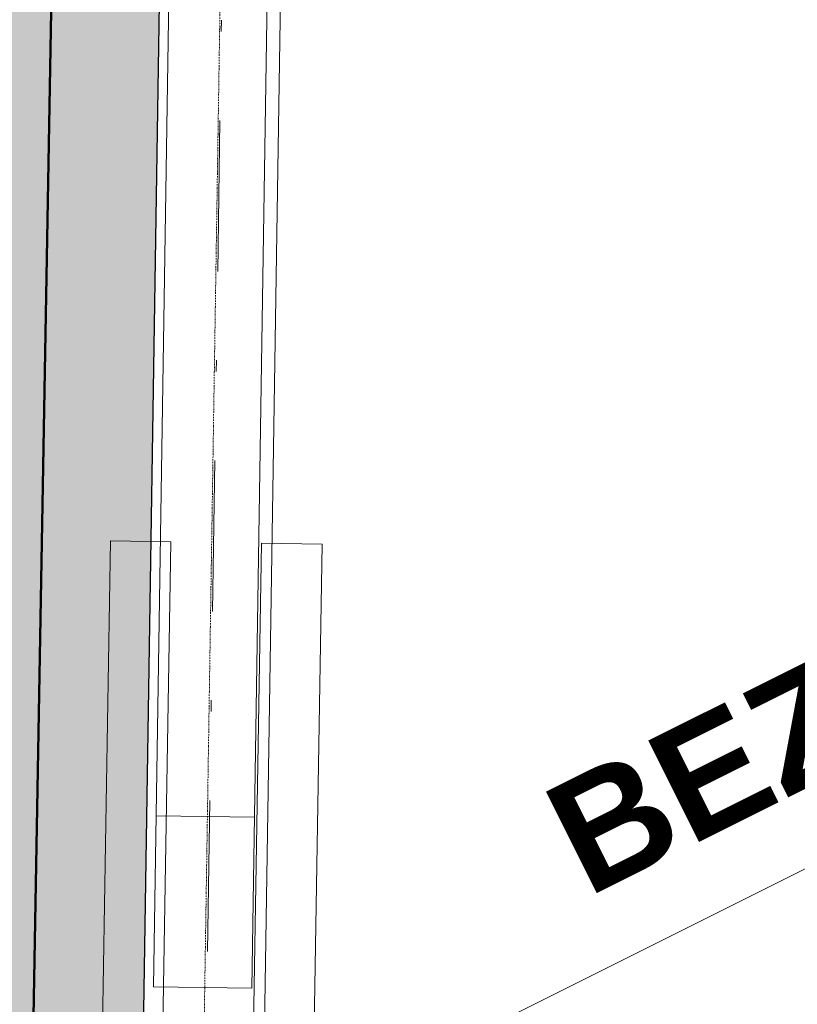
# Model space of a CAD drawing. Header units: millimetres. Extents: x -23738 to 4435, y -2716 to 20653.
# Tile 11 of 160: x -20191 to -19162, y 989 to 2292. Entities that reach past the tile are written whole.
import ezdxf

# ---------------------------------------------------------------- set-up
doc = ezdxf.new("R2010")
doc.units = ezdxf.units.MM
doc.header["$MEASUREMENT"] = 0
doc.linetypes.add('Čerchovaná', pattern=[450, 200, -117.5, 15, -117.5])
doc.linetypes.add('Čerchovaná S', pattern=[3.5, 1.5, -0.85, 0.3, -0.85])
for name, color, linetype in [('9._POHLED ZÁPADNÍ_2_0', 7, 'Continuous'), ('9._POHLED ZÁPADNÍ_2_Anotace - SP', 7, 'Continuous'), ('9._POHLED ZÁPADNÍ_2_Konstrukce - krov', 7, 'Continuous'), ('9._POHLED ZÁPADNÍ_2_Konstrukce - nosné', 7, 'Continuous'), ('9._POHLED ZÁPADNÍ_2_Nové_Situace - terén', 7, 'Continuous'), ('9._POHLED ZÁPADNÍ_2_Výplně – Řezové', 7, 'Continuous')]:
    doc.layers.add(name, color=color, linetype=linetype)
doc.styles.add('GENEROVANÝ_STYL_4', font='txt')

msp = doc.modelspace()

# ---------------------------------------------------------------- hatches: boundary and pattern name
at = {"layer": '9._POHLED ZÁPADNÍ_2_Nové_Situace - terén', "linetype": 'Continuous', "lineweight": 0, "true_color": 0xfed4d4}
msp.add_hatch(color=254, dxfattribs=at).paths.add_polyline_path([(-20142.4, 2682.3), (-20183.6, 346.7), (-15902, 348), (-16017.4, 349.7), (-16015.1, 511.8), (-16234.5, 512.7), (-16235.8, 430), (-16395.7, 432.5), (-16394.5, 513.3), (-20103.8, 528.3), (-20103.2, 668.3), (-20031.2, 668), (-19999.9, 2682.3)])
msp.add_hatch(color=254, dxfattribs=at).paths.add_polyline_path([(-20142.4, 2682.3), (-20183.6, 346.7), (-15902, 348), (-16017.4, 349.7), (-16015.1, 511.8), (-16234.5, 512.7), (-16235.8, 430), (-16395.7, 432.5), (-16394.5, 513.3), (-20103.8, 528.3), (-20103.2, 668.3), (-20031.2, 668), (-19999.9, 2682.3)])
at = {"layer": '9._POHLED ZÁPADNÍ_2_Výplně – Řezové', "linetype": 'Continuous', "lineweight": 13}
msp.add_hatch(color=254, dxfattribs=at).paths.add_polyline_path([(-20483.5, 349.7), (-20183.6, 344.4), (-20121.7, 3860.5), (-20421.6, 3865.8)])

# ---------------------------------------------------------------- linework, layer by layer
at = {"layer": '9._POHLED ZÁPADNÍ_2_Anotace - SP', "color": 8, "linetype": 'Continuous', "lineweight": 13}
msp.add_line((-20178.9, 654.5), (-15982.4, 2752.6), dxfattribs=at)
at = {"layer": '9._POHLED ZÁPADNÍ_2_Konstrukce - krov', "color": 8, "linetype": 'Continuous', "lineweight": 13}
for p, q in [((-19892.8, 9564.1), (-20032.8, 565.2)), ((-19732.8, 9561.6), (-19872.8, 562.7)), ((-19987.9, 2666.4), (-20013.7, 1011.9)), ((-19883.7, 1009.9), (-19857.9, 2664.4)), ((-20070.6, 1602.1), (-20091, 363.6)), ((-19990.6, 1600.8), (-20070.6, 1602.1)), ((-19990.6, 1600.8), (-20070.6, 1602.1)), ((-20011, 362.3), (-19990.6, 1600.8)), ((-19870.7, 1598.8), (-19891.1, 360.3)), ((-19790.7, 1597.5), (-19870.7, 1598.8)), ((-19790.7, 1597.5), (-19870.7, 1598.8)), ((-19811.1, 359), (-19790.7, 1597.5)), ((-19880.1, 1236.2), (-20010.1, 1238.2)), ((-20013.7, 1011.9), (-19883.7, 1009.9))]:
    msp.add_line(p, q, dxfattribs=at)
at = {"layer": '9._POHLED ZÁPADNÍ_2_Konstrukce - krov', "color": 251, "linetype": 'Čerchovaná S', "lineweight": 13, "true_color": 0x6a6a6a}
msp.add_line((-19812.8, 9562.9), (-19952.8, 564), dxfattribs=at)
at = {"layer": '9._POHLED ZÁPADNÍ_2_Konstrukce - krov', "color": 8, "linetype": 'Čerchovaná', "lineweight": 13}
msp.add_line((-19955.9, 158.5), (-19893.9, 4268.1), dxfattribs=at)
at = {"layer": '9._POHLED ZÁPADNÍ_2_Konstrukce - nosné', "color": 7, "linetype": 'Continuous', "lineweight": 50, "flags": 128}
msp.add_lwpolyline([(-20183.6, 344.4), (-20121.7, 3860.5)], dxfattribs=at)
at = {"layer": '9._POHLED ZÁPADNÍ_2_Nové_Situace - terén', "color": 1, "linetype": 'Continuous', "lineweight": 25, "flags": 128}
msp.add_lwpolyline([(-20142.4, 2682.3), (-20183.6, 346.7), (-15902, 348), (-16017.4, 349.7), (-16015.1, 511.8), (-16234.5, 512.7), (-16235.8, 430), (-16395.7, 432.5), (-16394.5, 513.3), (-20103.8, 528.3), (-20103.2, 668.3), (-20031.2, 668), (-19999.9, 2682.3)], close=True, dxfattribs=at)
msp.add_lwpolyline([(-20142.4, 2682.3), (-20183.6, 346.7), (-15902, 348), (-16017.4, 349.7), (-16015.1, 511.8), (-16234.5, 512.7), (-16235.8, 430), (-16395.7, 432.5), (-16394.5, 513.3), (-20103.8, 528.3), (-20103.2, 668.3), (-20031.2, 668), (-19999.9, 2682.3)], close=True, dxfattribs=at)

# ---------------------------------------------------------------- texts
at = {"layer": '9._POHLED ZÁPADNÍ_2_0', "color": 251, "linetype": 'Continuous', "lineweight": 13, "true_color": 0x6a6a6a, "insert": (-19473, 1195.6), "char_height": 150, "attachment_point": 4, "rotation": 26.5632, "style": 'GENEROVANÝ_STYL_4'}
msp.add_mtext('\\A1;{\\pql;\\fArial|b1|i0|c238|p38;BEZ VYUŽITÍ}', dxfattribs=at)

doc.saveas('drawing.dxf')
